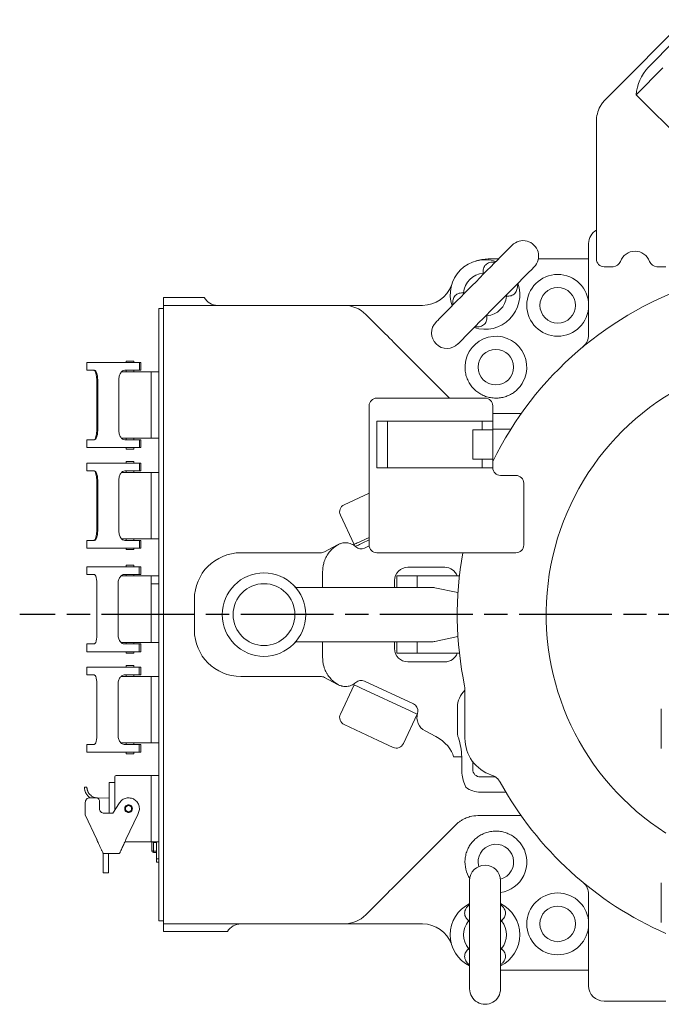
# Model space of a CAD drawing. Header units: millimetres. Extents: x 2665 to 40538, y 289 to 6965.
# Tile 30 of 68: x 4356 to 4771, y 4834 to 5471. Entities that reach past the tile are written whole.
import ezdxf

# ---------------------------------------------------------------- set-up
doc = ezdxf.new("R2010")
doc.units = ezdxf.units.MM
doc.header["$LTSCALE"] = 10
doc.linetypes.add('AM_ISO08W050x2', pattern=[9, 6, -0.75, 1.5, -0.75])
doc.linetypes.add('CENTER2', pattern=[1.125, 0.75, -0.125, 0.125, -0.125])
doc.layers.add('CEN', color=1, linetype='CENTER2', lineweight=25)

# ---------------------------------------------------------------- blocks, each defined once
blk = doc.blocks.new('top')
at = {"color": 7, "linetype": 'Continuous', "lineweight": 15}
for p, q in [((15281.74, 4608.86), (15328.89, 4656.35)), ((15322.59, 4642.91), (15305.28, 4625.47)), ((15297.47, 4607.77), (15314.79, 4625.2)), ((15277.57, 4604.66), (15281.74, 4608.86)), ((15340.85, 4564.69), (15297.47, 4607.77)), ((15271.76, 4590.57), (15271.76, 4501.63)), ((15266.76, 4452.53), (15266.76, 4511.63)), ((15201.76, 4501.63), (15208.45, 4501.63)), ((15234.2, 4501.63), (15266.76, 4501.63)), ((15276.76, 4496.63), (15282.62, 4496.63)), ((15310.9, 4496.63), (15316.76, 4496.63)), ((15198.52, 4492.47), (15198.61, 4492.47)), ((15199.52, 4492.6), (15198.61, 4492.47)), ((14991.76, 4476.63), (15006.76, 4476.63)), ((14991.76, 4471.63), (14991.76, 4476.63)), ((15006.76, 4476.63), (15018.1, 4476.63)), ((15185.9, 4479.62), (15185.78, 4478.72)), ((15185.9, 4479.62), (15185.91, 4479.72)), ((15213.61, 4477.63), (15213.73, 4478.54)), ((15213.61, 4477.63), (15213.61, 4477.54)), ((14991.76, 4471.63), (15108.47, 4471.63)), ((14991.76, 4471.63), (14991.76, 4461.63)), ((15120.47, 4471.63), (15153.04, 4471.63)), ((15153.04, 4471.63), (15159.33, 4471.63)), ((14988.76, 4469.63), (14991.76, 4469.63)), ((14988.76, 4464.63), (14988.76, 4469.63)), ((14988.76, 4078.63), (14988.76, 4464.63)), ((15122.62, 4465.77), (15133.42, 4454.97)), ((15200, 4464.65), (15200.9, 4464.78)), ((15201, 4464.79), (15200.9, 4464.78)), ((14991.76, 4081.63), (14991.76, 4461.63)), ((15141.61, 4446.78), (15176.76, 4411.63)), ((14942.09, 4434.63), (14942.09, 4429.63)), ((14942.21, 4434.63), (14942.09, 4434.63)), ((14942.21, 4434.63), (14942.21, 4429.63)), ((14947.24, 4434.63), (14942.21, 4434.63)), ((14966.76, 4434.63), (14947.24, 4434.63)), ((14966.76, 4434.63), (14976.16, 4434.63)), ((14967.71, 4435.63), (14967.71, 4434.63)), ((14967.71, 4435.63), (14972.61, 4435.63)), ((14972.61, 4434.63), (14972.61, 4435.63)), ((14976.16, 4429.63), (14976.16, 4434.63)), ((14977.15, 4429.62), (14977.15, 4434.63)), ((14977.16, 4429.63), (14977.16, 4434.63)), ((14942.21, 4429.63), (14942.09, 4429.63)), ((14942.21, 4429.63), (14947.24, 4429.63)), ((14964.79, 4428.63), (14983.76, 4428.63)), ((14976.16, 4429.63), (14966.76, 4429.63)), ((14967.71, 4429.63), (14967.71, 4428.63)), ((14972.61, 4428.63), (14972.61, 4429.63)), ((14977.16, 4429.63), (14977.13, 4429.63)), ((14983.76, 4428.63), (14988.76, 4428.63)), ((14983.76, 4423.63), (14983.76, 4428.63)), ((14948.63, 4391.13), (14948.63, 4423.13)), ((14949.22, 4423.13), (14949.22, 4391.13)), ((14962.81, 4423.13), (14962.81, 4391.13)), ((14983.76, 4390.63), (14983.76, 4423.63)), ((15124.76, 4316.63), (15124.76, 4406.63)), ((15129.76, 4411.63), (15199.76, 4411.63)), ((15204.76, 4406.63), (15204.76, 4396.63)), ((15204.76, 4401.63), (15223.11, 4401.63)), ((15129.76, 4396.63), (15129.76, 4366.63)), ((15136.69, 4396.63), (15129.76, 4396.63)), ((15136.69, 4366.63), (15136.69, 4396.63)), ((15197.82, 4396.63), (15136.69, 4396.63)), ((15197.82, 4391.13), (15197.82, 4396.63)), ((15204.76, 4396.63), (15197.82, 4396.63)), ((15204.76, 4366.63), (15204.76, 4396.63)), ((14983.76, 4385.63), (14983.76, 4390.63)), ((15191.76, 4391.13), (15197.82, 4391.13)), ((15191.76, 4391.13), (15191.76, 4372.13)), ((15197.82, 4391.13), (15204.68, 4391.13)), ((15204.68, 4372.13), (15204.68, 4391.13)), ((14942.09, 4384.63), (14942.09, 4379.63)), ((14942.21, 4384.63), (14942.09, 4384.63)), ((14942.21, 4384.63), (14942.21, 4379.63)), ((14947.24, 4384.63), (14942.21, 4384.63)), ((14983.76, 4385.63), (14964.79, 4385.63)), ((14966.76, 4384.63), (14976.16, 4384.63)), ((14967.71, 4385.63), (14967.71, 4384.63)), ((14972.61, 4384.63), (14972.61, 4385.63)), ((14976.16, 4379.63), (14976.16, 4384.63)), ((14977.15, 4379.62), (14977.15, 4384.63)), ((14977.16, 4379.63), (14977.16, 4384.63)), ((14983.76, 4385.63), (14988.76, 4385.63)), ((14942.21, 4379.63), (14942.09, 4379.63)), ((14942.21, 4379.63), (14947.24, 4379.63)), ((14947.24, 4379.63), (14966.76, 4379.63)), ((14976.16, 4379.63), (14966.76, 4379.63)), ((14967.71, 4379.63), (14967.71, 4378.63)), ((14967.71, 4378.63), (14970.16, 4378.63)), ((14970.16, 4378.63), (14972.61, 4378.63)), ((14972.61, 4378.63), (14972.61, 4379.63)), ((14977.16, 4379.63), (14977.13, 4379.63)), ((14942.09, 4369.63), (14942.09, 4364.63)), ((14942.21, 4369.63), (14942.09, 4369.63)), ((14942.21, 4369.63), (14942.21, 4364.63)), ((14947.24, 4369.63), (14942.21, 4369.63)), ((14966.76, 4369.63), (14947.24, 4369.63)), ((14966.76, 4369.63), (14976.16, 4369.63)), ((14967.71, 4370.63), (14967.71, 4369.63)), ((14967.71, 4370.63), (14972.61, 4370.63)), ((14972.61, 4369.63), (14972.61, 4370.63)), ((14976.16, 4364.63), (14976.16, 4369.63)), ((14977.15, 4364.62), (14977.15, 4369.63)), ((14977.16, 4364.63), (14977.16, 4369.63)), ((15191.76, 4372.13), (15197.82, 4372.13)), ((15197.82, 4366.63), (15197.82, 4372.13)), ((15204.68, 4372.13), (15197.82, 4372.13)), ((14942.21, 4364.63), (14942.09, 4364.63)), ((14942.21, 4364.63), (14947.24, 4364.63)), ((14964.79, 4363.63), (14983.76, 4363.63)), ((14976.16, 4364.63), (14966.76, 4364.63)), ((14967.71, 4364.63), (14967.71, 4363.63)), ((14972.61, 4363.63), (14972.61, 4364.63)), ((14977.16, 4364.63), (14977.13, 4364.63)), ((14983.76, 4363.63), (14988.76, 4363.63)), ((14983.76, 4358.63), (14983.76, 4363.63)), ((15136.69, 4366.63), (15129.76, 4366.63)), ((15197.82, 4366.63), (15136.69, 4366.63)), ((15204.76, 4366.63), (15197.82, 4366.63)), ((15209.76, 4361.63), (15219.76, 4361.63)), ((14948.63, 4326.13), (14948.63, 4358.13)), ((14949.22, 4358.13), (14949.22, 4326.13)), ((14962.81, 4358.13), (14962.81, 4326.13)), ((14983.76, 4325.63), (14983.76, 4358.63)), ((15224.76, 4316.63), (15224.76, 4356.63)), ((15124.76, 4350.23), (15108.58, 4342.69)), ((15106.16, 4336.04), (15115.04, 4317.01)), ((14983.76, 4320.63), (14983.76, 4325.63)), ((14942.09, 4319.63), (14942.09, 4314.63)), ((14942.21, 4319.63), (14942.09, 4319.63)), ((14942.21, 4319.63), (14942.21, 4314.63)), ((14947.24, 4319.63), (14942.21, 4319.63)), ((14983.76, 4320.63), (14964.79, 4320.63)), ((14966.76, 4319.63), (14976.16, 4319.63)), ((14967.71, 4320.63), (14967.71, 4319.63)), ((14972.61, 4319.63), (14972.61, 4320.63)), ((14976.16, 4314.63), (14976.16, 4319.63)), ((14977.15, 4314.62), (14977.15, 4319.63)), ((14977.16, 4314.63), (14977.16, 4319.63)), ((14983.76, 4320.63), (14988.76, 4320.63)), ((15124.76, 4319.89), (15120.2, 4317.76)), ((14942.21, 4314.63), (14942.09, 4314.63)), ((14942.21, 4314.63), (14947.24, 4314.63)), ((14947.24, 4314.63), (14966.76, 4314.63)), ((14976.16, 4314.63), (14966.76, 4314.63)), ((14967.71, 4314.63), (14967.71, 4313.63)), ((14967.71, 4313.63), (14970.16, 4313.63)), ((14970.16, 4313.63), (14972.61, 4313.63)), ((14972.61, 4313.63), (14972.61, 4314.63)), ((14977.16, 4314.63), (14977.13, 4314.63)), ((15093.46, 4311.63), (15041.76, 4311.63)), ((15104.4, 4316.78), (15095.81, 4312.21)), ((15104.7, 4316.94), (15104.4, 4316.78)), ((15124.79, 4316.04), (15121.68, 4314.59)), ((15129.76, 4311.63), (15219.76, 4311.63)), ((14942.16, 4302.63), (14942.16, 4297.63)), ((14946.89, 4302.63), (14942.16, 4302.63)), ((14966.41, 4302.63), (14946.89, 4302.63)), ((14966.41, 4302.63), (14976.09, 4302.63)), ((14967.71, 4303.63), (14967.71, 4302.63)), ((14972.61, 4303.63), (14967.71, 4303.63)), ((14972.61, 4302.63), (14972.61, 4303.63)), ((14976.09, 4297.63), (14976.09, 4302.63)), ((14977.12, 4302.63), (14977.15, 4302.63)), ((14977.15, 4297.62), (14977.15, 4302.63)), ((15094.71, 4299.61), (15094.71, 4289.13)), ((15173.76, 4302.21), (15149.76, 4302.21)), ((14942.16, 4297.63), (14946.89, 4297.63)), ((14964.39, 4296.63), (14983.76, 4296.63)), ((14976.09, 4297.63), (14966.41, 4297.63)), ((14967.71, 4297.63), (14967.71, 4296.63)), ((14972.61, 4296.63), (14972.61, 4297.63)), ((14977.15, 4297.63), (14977.12, 4297.63)), ((14983.76, 4296.63), (14988.76, 4296.63)), ((14983.76, 4291.63), (14983.76, 4296.63)), ((14983.76, 4291.63), (14988.76, 4291.63)), ((14983.76, 4253.63), (14983.76, 4291.63)), ((15141.17, 4293.63), (15141.17, 4289.13)), ((15142.76, 4296.63), (15142.76, 4289.13)), ((15155.76, 4296.63), (15142.76, 4296.63)), ((15155.76, 4289.13), (15155.76, 4296.63)), ((15155.76, 4296.63), (15183.15, 4296.63)), ((14948.75, 4291.13), (14948.75, 4259.13)), ((14962.35, 4291.13), (14962.35, 4259.13)), ((15078.66, 4289.13), (15166.29, 4289.13)), ((15167.33, 4289.02), (15182.21, 4285.86)), ((15011.76, 4281.63), (15011.76, 4261.63)), ((14983.76, 4253.63), (14964.39, 4253.63)), ((14967.71, 4253.63), (14967.71, 4252.63)), ((14972.61, 4252.63), (14972.61, 4253.63)), ((14988.76, 4253.63), (14983.76, 4253.63)), ((15166.29, 4254.13), (15078.66, 4254.13)), ((15094.71, 4254.13), (15094.71, 4243.65)), ((15141.17, 4254.13), (15141.17, 4249.63)), ((15142.76, 4246.63), (15142.76, 4254.13)), ((15155.76, 4246.63), (15155.76, 4254.13)), ((15182.21, 4257.4), (15167.33, 4254.24)), ((14942.16, 4252.63), (14942.16, 4247.63)), ((14946.89, 4252.63), (14942.16, 4252.63)), ((14942.16, 4247.63), (14946.89, 4247.63)), ((14946.89, 4247.63), (14966.41, 4247.63)), ((14966.41, 4252.63), (14976.09, 4252.63)), ((14976.09, 4247.63), (14966.41, 4247.63)), ((14967.71, 4247.63), (14967.71, 4246.63)), ((14972.61, 4246.63), (14972.61, 4247.63)), ((14976.09, 4247.63), (14976.09, 4252.63)), ((14977.15, 4247.63), (14977.12, 4247.63)), ((14977.15, 4247.62), (14977.15, 4252.63)), ((14970.16, 4246.63), (14967.71, 4246.63)), ((14972.61, 4246.63), (14970.16, 4246.63)), ((15155.76, 4246.63), (15142.76, 4246.63)), ((15149.76, 4241.04), (15173.76, 4241.04)), ((15183.15, 4246.63), (15155.76, 4246.63)), ((14942.16, 4237.63), (14942.16, 4232.63)), ((14946.89, 4237.63), (14942.16, 4237.63)), ((14966.41, 4237.63), (14946.89, 4237.63)), ((14966.41, 4237.63), (14976.09, 4237.63)), ((14967.71, 4238.63), (14967.71, 4237.63)), ((14972.61, 4238.63), (14967.71, 4238.63)), ((14972.61, 4237.63), (14972.61, 4238.63)), ((14976.09, 4232.63), (14976.09, 4237.63)), ((14977.12, 4237.63), (14977.15, 4237.63)), ((14977.15, 4232.62), (14977.15, 4237.63)), ((14942.16, 4232.63), (14946.89, 4232.63)), ((14964.39, 4231.63), (14983.76, 4231.63)), ((14976.09, 4232.63), (14966.41, 4232.63)), ((14967.71, 4232.63), (14967.71, 4231.63)), ((14972.61, 4231.63), (14972.61, 4232.63)), ((14977.15, 4232.63), (14977.12, 4232.63)), ((14983.76, 4231.63), (14988.76, 4231.63)), ((14983.76, 4226.63), (14983.76, 4231.63)), ((15041.76, 4231.63), (15093.46, 4231.63)), ((15095.81, 4231.04), (15104.4, 4226.48)), ((15121.68, 4228.66), (15153.4, 4213.87)), ((14948.75, 4226.13), (14948.75, 4194.13)), ((14962.35, 4226.13), (14962.35, 4194.13)), ((14983.76, 4193.63), (14983.76, 4226.63)), ((15104.4, 4226.48), (15104.7, 4226.32)), ((15115.04, 4226.25), (15106.16, 4207.21)), ((15115.88, 4227.51), (15115.88, 4227.51)), ((15151.29, 4209.34), (15119.57, 4224.13)), ((15186.76, 4191.63), (15186.76, 4223.41)), ((15181.86, 4193.9), (15181.86, 4211.63)), ((15313.76, 4210.73), (15313.76, 4185.07)), ((15155.82, 4207.23), (15146.95, 4188.2)), ((15108.58, 4200.57), (15130.57, 4190.31)), ((15161.01, 4196.37), (15167.83, 4192.75)), ((14983.76, 4188.63), (14983.76, 4193.63)), ((15140.3, 4185.78), (15130.57, 4190.31)), ((14942.16, 4187.63), (14942.16, 4182.63)), ((14946.89, 4187.63), (14942.16, 4187.63)), ((14983.76, 4188.63), (14964.39, 4188.63)), ((14966.41, 4187.63), (14976.09, 4187.63)), ((14967.71, 4188.63), (14967.71, 4187.63)), ((14972.61, 4187.63), (14972.61, 4188.63)), ((14976.09, 4182.63), (14976.09, 4187.63)), ((14977.15, 4182.62), (14977.15, 4187.63)), ((14988.76, 4188.63), (14983.76, 4188.63)), ((14942.16, 4182.63), (14946.89, 4182.63)), ((14946.89, 4182.63), (14966.41, 4182.63)), ((14976.09, 4182.63), (14966.41, 4182.63)), ((14967.71, 4182.63), (14967.71, 4181.63)), ((14970.16, 4181.63), (14967.71, 4181.63)), ((14972.61, 4181.63), (14970.16, 4181.63)), ((14972.61, 4181.63), (14972.61, 4182.63)), ((14977.15, 4182.63), (14977.12, 4182.63)), ((15184.64, 4179.67), (15179.32, 4179.67)), ((15184.64, 4179.67), (15184.64, 4171.63)), ((15191.76, 4171.63), (15191.76, 4176.63)), ((14961.26, 4167.63), (14983.76, 4167.63)), ((14983.76, 4167.63), (14983.76, 4162.63)), ((14988.76, 4167.63), (14983.76, 4167.63)), ((15206.49, 4166.63), (15196.76, 4166.63)), ((14940.65, 4159.94), (14942.25, 4159.97)), ((14956.56, 4163.13), (14960.26, 4163.13)), ((14956.56, 4163.13), (14956.56, 4158.63)), ((14956.56, 4154.63), (14956.56, 4158.63)), ((14960.26, 4145.1), (14960.26, 4160.13)), ((14983.76, 4162.63), (14983.76, 4129.63)), ((14944.16, 4153.13), (14948.36, 4153.13)), ((14949.12, 4153.09), (14956.56, 4152.96)), ((14956.56, 4143.13), (14956.56, 4154.63)), ((14941.16, 4142.05), (14941.16, 4150.13)), ((14950.36, 4151.13), (14950.36, 4146.13)), ((14959.03, 4143.13), (14963.22, 4149.84)), ((14948.58, 4126.13), (14941.16, 4142.05)), ((14953.36, 4143.13), (14959.03, 4143.13)), ((14975.09, 4142.42), (14967.5, 4126.13)), ((15223.11, 4141.63), (15195.04, 4141.63)), ((15178.2, 4133.07), (15141.61, 4096.48)), ((15180.9, 4135.77), (15178.2, 4133.07)), ((14948.66, 4125.97), (14948.78, 4125.71)), ((14983.76, 4129.63), (14983.76, 4124.63)), ((14983.76, 4124.63), (14966.8, 4124.63)), ((14988.76, 4124.63), (14983.76, 4124.63)), ((14984.16, 4119.61), (14984.16, 4124.63)), ((14984.16, 4119.1), (14984.16, 4119.61)), ((14985.36, 4124.35), (14987.16, 4124.35)), ((14985.36, 4124.35), (14985.36, 4118.57)), ((14987.16, 4113.63), (14987.16, 4124.63)), ((14963.18, 4117.13), (14952.78, 4117.13)), ((14952.78, 4106.49), (14952.78, 4117.13)), ((14956.28, 4106.49), (14956.28, 4117.13)), ((14963.33, 4117.2), (14963.18, 4117.13)), ((14987.16, 4118.57), (14985.36, 4118.57)), ((14985.36, 4117.9), (14987.16, 4117.9)), ((14988.76, 4113.63), (14987.16, 4113.63)), ((14987.16, 4111.63), (14987.16, 4113.63)), ((14988.76, 4111.63), (14987.16, 4111.63)), ((14952.78, 4104.63), (14956.28, 4104.63)), ((15313.76, 4098.19), (15313.76, 4072.53)), ((15133.42, 4088.29), (15122.62, 4077.49)), ((15266.76, 4031.63), (15266.76, 4090.73)), ((14991.76, 4081.63), (14991.76, 4071.63)), ((14988.76, 4073.63), (14988.76, 4078.63)), ((14991.76, 4073.63), (14988.76, 4073.63)), ((15108.47, 4071.63), (14991.76, 4071.63)), ((14991.76, 4066.63), (14991.76, 4071.63)), ((15153.04, 4071.63), (15120.47, 4071.63)), ((15159.33, 4071.63), (15153.04, 4071.63)), ((15189.15, 4073.59), (15189.21, 4073.67)), ((15189.76, 4074.39), (15189.21, 4073.67)), ((15210.31, 4073.67), (15209.76, 4074.39)), ((15210.31, 4073.67), (15210.37, 4073.59)), ((15021.76, 4066.63), (14991.76, 4066.63)), ((15033.1, 4066.63), (15021.76, 4066.63)), ((15189.21, 4055.59), (15189.15, 4055.66)), ((15189.21, 4055.59), (15189.76, 4054.86)), ((15209.76, 4054.86), (15210.31, 4055.59)), ((15210.37, 4055.66), (15210.31, 4055.59)), ((15266.76, 4041.63), (15209.76, 4041.63)), ((15316.76, 4021.63), (15276.76, 4021.63))]:
    blk.add_line(p, q, dxfattribs=at)
at = {"color": 8, "linetype": 'Continuous', "lineweight": 15}
for p, q in [((15201.76, 4501.63), (15201.76, 4501.04)), ((15198.54, 4491.61), (15198.52, 4492.47)), ((15185.91, 4479.72), (15186.76, 4479.71)), ((15213.61, 4477.54), (15212.76, 4477.55)), ((15200.98, 4465.64), (15201, 4464.79)), ((14948.63, 4423.13), (14949.22, 4423.13)), ((14948.63, 4391.13), (14949.22, 4391.13)), ((15216.43, 4391.63), (15204.76, 4391.63)), ((14948.63, 4358.13), (14949.22, 4358.13)), ((14948.63, 4326.13), (14949.22, 4326.13)), ((15119.57, 4319.12), (15124.76, 4321.54)), ((15213.31, 4156.73), (15196.76, 4156.73)), ((14985.36, 4124.63), (14985.36, 4124.35)), ((14985.36, 4118.57), (14985.36, 4117.9)), ((15189.76, 4073), (15189.15, 4073.59)), ((15210.37, 4073.59), (15209.76, 4073.01)), ((15189.15, 4055.66), (15189.76, 4056.25)), ((15209.76, 4056.26), (15210.37, 4055.66))]:
    blk.add_line(p, q, dxfattribs=at)
at = {"color": 7, "linetype": 'Continuous', "lineweight": 15, "flags": 128}
for points in [[(15217.26, 4510.54), (15217.14, 4510.42), (15216.76, 4510.03), (15216.14, 4509.4), (15215.27, 4508.53), (15214.17, 4507.42), (15212.85, 4506.08), (15211.33, 4504.54), (15209.61, 4502.8), (15207.72, 4500.89), (15205.67, 4498.82), (15203.49, 4496.62), (15201.2, 4494.3), (15198.82, 4491.9), (15196.38, 4489.43), (15193.9, 4486.92), (15191.4, 4484.4), (15188.92, 4481.89), (15186.48, 4479.43), (15184.1, 4477.02), (15181.81, 4474.7), (15179.63, 4472.5), (15177.58, 4470.43), (15175.69, 4468.52), (15173.97, 4466.78), (15172.45, 4465.24), (15171.13, 4463.91), (15170.03, 4462.8), (15169.16, 4461.92), (15168.54, 4461.29), (15168.16, 4460.91), (15168.03, 4460.78)], [(15182.25, 4446.71), (15182.38, 4446.84), (15182.76, 4447.22), (15183.38, 4447.86), (15184.25, 4448.73), (15185.34, 4449.84), (15186.66, 4451.17), (15188.19, 4452.72), (15189.91, 4454.45), (15191.8, 4456.37), (15193.85, 4458.43), (15196.03, 4460.64), (15198.32, 4462.95), (15200.7, 4465.36), (15203.14, 4467.83), (15205.62, 4470.34), (15208.11, 4472.86), (15210.59, 4475.36), (15213.04, 4477.83), (15215.42, 4480.24), (15217.71, 4482.55), (15219.89, 4484.76), (15221.93, 4486.83), (15223.83, 4488.74), (15225.54, 4490.47), (15227.07, 4492.02), (15228.39, 4493.35), (15229.49, 4494.46), (15230.35, 4495.34), (15230.98, 4495.97), (15231.36, 4496.35), (15231.48, 4496.48)], [(15133.42, 4454.97), (15135.01, 4453.38), (15136.56, 4451.82), (15138.04, 4450.35), (15139.39, 4449), (15140.59, 4447.8), (15141.61, 4446.78)], [(15119.57, 4319.12), (15118.69, 4318.71), (15117.84, 4318.32), (15117.05, 4317.95), (15116.37, 4317.63), (15115.8, 4317.37), (15115.38, 4317.17), (15115.13, 4317.05), (15115.04, 4317.01)], [(15120.2, 4317.76), (15119.36, 4317.37), (15118.55, 4316.99), (15117.8, 4316.64), (15117.15, 4316.34), (15116.61, 4316.09), (15116.21, 4315.9), (15115.96, 4315.79), (15115.88, 4315.75)], [(15119.57, 4224.13), (15118.69, 4224.55), (15117.84, 4224.94), (15117.05, 4225.31), (15116.37, 4225.63), (15115.8, 4225.89), (15115.38, 4226.09), (15115.13, 4226.21), (15115.04, 4226.25)], [(15155.82, 4207.23), (15155.74, 4207.27), (15155.48, 4207.39), (15155.06, 4207.58), (15154.5, 4207.85), (15153.81, 4208.17), (15153.03, 4208.53), (15152.18, 4208.93), (15151.29, 4209.34)], [(15141.61, 4096.48), (15140.59, 4095.46), (15139.39, 4094.26), (15138.04, 4092.91), (15136.56, 4091.43), (15135.01, 4089.88), (15133.42, 4088.29)], [(15189.76, 4099.63), (15189.76, 4099.45), (15189.76, 4098.91), (15189.76, 4098.02), (15189.76, 4096.79), (15189.76, 4095.23), (15189.76, 4093.36), (15189.76, 4091.19), (15189.76, 4088.74), (15189.76, 4086.05), (15189.76, 4083.14), (15189.76, 4080.04), (15189.76, 4076.78), (15189.76, 4073.4), (15189.76, 4069.93), (15189.76, 4066.4), (15189.76, 4062.86), (15189.76, 4059.33), (15189.76, 4055.86), (15189.76, 4052.47), (15189.76, 4049.21), (15189.76, 4046.11), (15189.76, 4043.2), (15189.76, 4040.51), (15189.76, 4038.07), (15189.76, 4035.9), (15189.76, 4034.03), (15189.76, 4032.47), (15189.76, 4031.23), (15189.76, 4030.35), (15189.76, 4029.81), (15189.76, 4029.63)], [(15209.76, 4029.63), (15209.76, 4029.81), (15209.76, 4030.35), (15209.76, 4031.23), (15209.76, 4032.47), (15209.76, 4034.03), (15209.76, 4035.9), (15209.76, 4038.07), (15209.76, 4040.51), (15209.76, 4043.2), (15209.76, 4046.11), (15209.76, 4049.21), (15209.76, 4052.47), (15209.76, 4055.86), (15209.76, 4059.33), (15209.76, 4062.86), (15209.76, 4066.4), (15209.76, 4069.93), (15209.76, 4073.4), (15209.76, 4076.78), (15209.76, 4080.04), (15209.76, 4083.14), (15209.76, 4086.05), (15209.76, 4088.74), (15209.76, 4091.19), (15209.76, 4093.36), (15209.76, 4095.23), (15209.76, 4096.79), (15209.76, 4098.02), (15209.76, 4098.91), (15209.76, 4099.45), (15209.76, 4099.63)]]:
    blk.add_lwpolyline(points, dxfattribs=at)
at = {"color": 7, "linetype": 'Continuous', "lineweight": 15}
for centre, radius in [((15246.76, 4471.63), 20), ((15246.76, 4471.63), 11.5), ((15206.76, 4431.63), 11.5), ((15056.76, 4271.63), 27), ((15056.76, 4271.63), 20), ((15246.76, 4071.63), 20), ((15246.76, 4071.63), 11.5)]:
    blk.add_circle(centre, radius, dxfattribs=at)
for centre, radius, start, end in [((15326.25, 4605.65), 28.86, 136.61388, 175.79105), ((15291.76, 4590.57), 20, 151.30999, 180), ((15276.76, 4511.63), 10, 120, 180), ((15224.37, 4503.51), 10, 315.30753, 135.30753), ((15201.76, 4476.63), 25, 90, 108.67046), ((15276.76, 4501.63), 5, 180, 270), ((15296.76, 4496.63), 10, 19.47122, 160.52878), ((15199.76, 4478.63), 22.5, 71.69533, 199.20334), ((15282.62, 4501.63), 5, 270, 340.52878), ((15310.9, 4501.63), 5, 199.47122, 270), ((15199.76, 4478.63), 13.89, 95.11815, 175.4969), ((15159.33, 4491.63), 20, 270, 339.71462), ((15406.76, 4271.63), 225, 107.5435, 153.86749), ((15199.76, 4478.63), 22.5, 315.30753, 18.91973), ((15026.76, 4481.63), 10, 210, 270), ((15199.76, 4478.63), 13.89, 275.11815, 355.4969), ((15108.47, 4451.63), 20, 45, 90), ((15175.14, 4453.75), 10, 135.30753, 315.30753), ((15199.76, 4478.63), 22.5, 251.69533, 315.30753), ((15206.76, 4431.63), 20, 330, 185.15378), ((15256.76, 4452.53), 10, 309.66501, 0), ((15406.76, 4271.63), 167.5, 44.24048, 237.49906), ((15129.76, 4406.63), 5, 90, 180), ((15199.76, 4406.63), 5, 0, 90), ((15209.76, 4366.63), 5, 180, 270), ((15219.76, 4356.63), 5, 0, 90), ((15110.7, 4338.16), 5, 115, 205), ((15041.76, 4281.63), 30, 90, 180), ((15093.46, 4316.63), 5, 270, 298), ((15109.39, 4308.11), 10, 47.25874, 49.72003), ((15119.57, 4319.12), 5, 227.25874, 295), ((15129.76, 4316.63), 5, 180, 270), ((15406.76, 4271.63), 225, 169.75965, 191.84027), ((15219.76, 4316.63), 5, 270, 0), ((15114.71, 4299.61), 20, 172.27868, 180), ((15149.76, 4293.63), 8.58, 90, 180), ((15173.76, 4293.63), 8.58, 20.45646, 90), ((15078.66, 4292.13), 3, 223.10467, 270), ((15166.29, 4284.13), 5, 78, 90), ((15041.76, 4261.63), 30, 180, 270), ((15078.66, 4251.13), 3, 90, 136.89533), ((15166.29, 4259.13), 5, 270, 282), ((15149.76, 4249.63), 8.58, 180, 270), ((15114.71, 4243.65), 20, 180, 187.72132), ((15173.76, 4249.63), 8.58, 270, 339.54354), ((15093.46, 4226.63), 5, 62, 90), ((15109.39, 4235.15), 10, 310.27997, 312.74126), ((15119.57, 4224.13), 5, 65, 132.74126), ((15176.76, 4223.41), 10, 0, 11.84027), ((15151.29, 4209.34), 5, 352.4576, 65), ((15110.7, 4205.1), 5, 155, 245), ((15165.71, 4205.2), 10, 163.98862, 242), ((15151.29, 4209.34), 5, 335, 352.4576), ((15211.76, 4191.63), 25, 180, 251.84195), ((15142.42, 4190.31), 5, 245, 335), ((15196.76, 4171.63), 5, 180, 270), ((14961.26, 4166.63), 1, 90, 180), ((15200.85, 4158.37), 10, 28.81249, 71.84195), ((15196.76, 4171.63), 14.9, 231.21727, 270), ((15406.76, 4271.63), 225, 208.81249, 246.42182), ((15195.04, 4121.63), 20, 90, 104.70875), ((14985.28, 4119.7), 1.13, 184.40182, 273.81142), ((15206.76, 4111.63), 11.5, 284.91813, 194.5691), ((15206.76, 4111.63), 20, 278.62696, 30), ((14985.36, 4119.1), 1.2, 180, 270), ((15206.76, 4111.63), 20, 174.84622, 212.26374), ((15199.76, 4099.63), 10, 359.99998, 179.99998), ((15256.76, 4090.73), 10, 0, 50.33499), ((15199.76, 4064.63), 22.5, 116.38778, 243.61218), ((15199.76, 4064.63), 22.5, 359.99998, 63.61218), ((15108.47, 4091.63), 20, 270, 315), ((15041.76, 4061.63), 10, 90, 150), ((15159.33, 4051.63), 20, 20.28538, 90), ((15199.76, 4064.63), 13.89, 139.8106, 220.18935), ((15199.76, 4064.63), 13.89, 319.8106, 40.18935), ((15199.76, 4064.63), 22.5, 296.38778, 359.99998), ((15276.76, 4031.63), 10, 180, 270), ((15199.76, 4029.63), 10, 179.99998, 359.99998)]:
    blk.add_arc(centre, radius, start, end, dxfattribs=at)
at = {"color": 8, "linetype": 'Continuous', "lineweight": 15}
for centre, radius, start, end in [((15196.76, 4211.63), 14.9, 132.15518, 180), ((14985.35, 4125.65), 1.3, 231.50391, 270.53823)]:
    blk.add_arc(centre, radius, start, end, dxfattribs=at)
at = {"color": 7, "linetype": 'Continuous', "lineweight": 15}
for centre, major_axis, ratio, start_param, end_param in [((14946.8, 4423.13), (0, 6.5), 0.281775, 4.712389, 6.283185), ((14946.8, 4391.13), (0, 6.5), 0.281775, 3.141593, 4.712389), ((14946.8, 4358.13), (0, 6.5), 0.281775, 4.712389, 6.283185), ((14946.8, 4326.13), (0, 6.5), 0.281775, 3.141593, 4.712389), ((15163.13, 4183.92), (15.58, -8.28), 0.566856, 0.39474, 1.570796)]:
    blk.add_ellipse(centre, major_axis=major_axis, ratio=ratio, start_param=start_param, end_param=end_param, dxfattribs=at)
for points, knots in [([(15274.21, 4600.17), (15274.69, 4600.97), (15275.67, 4602.61), (15276.93, 4603.97), (15277.57, 4604.66)], [0, 0, 0, 0, 0.490141, 1, 1, 1, 1]), ([(15205.91, 4499.08), (15205.9, 4499.06), (15205.84, 4498.98), (15205.71, 4498.92), (15205.75, 4498.94), (15205.75, 4498.94)], [0, 0, 0, 0, 0.203289, 0.99782, 1, 1, 1, 1]), ([(15220.02, 4484.86), (15220.02, 4484.87), (15220.03, 4484.89), (15220.1, 4484.97), (15220.14, 4485.01)], [0, 0, 0, 0, 0.510169, 1, 1, 1, 1]), ([(15108.47, 4471.63), (15108.48, 4471.63), (15108.94, 4471.63), (15109.87, 4471.63), (15111.72, 4471.63), (15114.09, 4471.63), (15117.1, 4471.63), (15119.35, 4471.63), (15120.47, 4471.63)], [0, 0, 0, 0, 0.001676, 0.127283, 0.252884, 0.503873, 0.751999, 1, 1, 1, 1]), ([(15179.5, 4472.4), (15179.5, 4472.39), (15179.49, 4472.37), (15179.41, 4472.29), (15179.38, 4472.25)], [0, 0, 0, 0, 0.510169, 1, 1, 1, 1]), ([(15193.61, 4458.18), (15193.62, 4458.2), (15193.67, 4458.27), (15193.81, 4458.33), (15193.76, 4458.32), (15193.76, 4458.32)], [0, 0, 0, 0, 0.203289, 0.99782, 1, 1, 1, 1]), ([(14976.16, 4434.63), (14976.51, 4434.63), (14977.09, 4434.63), (14977.08, 4434.63), (14977.07, 4434.63)], [0, 0, 0, 0, 0.604777, 1, 1, 1, 1]), ([(14947.24, 4429.63), (14947.49, 4429.54), (14948, 4429.35), (14948.55, 4428.11), (14948.89, 4426.78), (14949.08, 4425.62), (14949.2, 4424.39), (14949.21, 4423.55), (14949.22, 4423.13)], [0, 0, 0, 0, 0.249455, 0.498863, 0.628776, 0.757886, 0.879173, 1, 1, 1, 1]), ([(14966.76, 4429.63), (14966.28, 4429.55), (14965.33, 4429.38), (14964.24, 4428.25), (14963.54, 4426.97), (14963.14, 4425.8), (14962.87, 4424.51), (14962.83, 4423.59), (14962.81, 4423.13)], [0, 0, 0, 0, 0.249786, 0.49935, 0.62946, 0.749739, 0.876995, 1, 1, 1, 1]), ([(14977.07, 4429.63), (14977.08, 4429.63), (14977.09, 4429.63), (14976.51, 4429.63), (14976.16, 4429.63)], [0, 0, 0, 0, 0.395223, 1, 1, 1, 1]), ([(15186.84, 4429.83), (15186.99, 4428.74), (15187.3, 4426.52), (15188.41, 4423.48), (15189.89, 4420.71), (15191.15, 4419.16), (15191.78, 4418.37)], [0, 0, 0, 0, 0.260013, 0.527798, 0.761196, 1, 1, 1, 1]), ([(15195.04, 4415.42), (15195.96, 4414.82), (15197.78, 4413.63), (15200.86, 4412.43), (15204.12, 4411.71), (15207.37, 4411.55), (15210.49, 4411.91), (15213.41, 4412.68), (15216.16, 4413.89), (15218.83, 4415.57), (15221.3, 4417.76), (15223.03, 4419.9), (15223.85, 4421.26), (15224.08, 4421.63)], [0, 0, 0, 0, 0.09862, 0.197208, 0.296327, 0.395384, 0.484894, 0.574458, 0.665206, 0.75597, 0.858804, 0.961514, 1, 1, 1, 1]), ([(15191.78, 4418.37), (15192.08, 4418.05), (15193.07, 4416.96), (15194.23, 4416.06), (15195.04, 4415.42)], [0, 0, 0, 0, 0.292157, 1, 1, 1, 1]), ([(14949.22, 4391.13), (14949.21, 4390.71), (14949.2, 4389.87), (14949.08, 4388.64), (14948.89, 4387.48), (14948.55, 4386.15), (14948, 4384.91), (14947.49, 4384.72), (14947.24, 4384.63)], [0, 0, 0, 0, 0.120805, 0.242118, 0.371173, 0.501135, 0.750545, 1, 1, 1, 1]), ([(14962.81, 4391.13), (14962.83, 4390.7), (14962.86, 4389.82), (14963.12, 4388.55), (14963.52, 4387.34), (14964.23, 4386.02), (14965.33, 4384.87), (14966.28, 4384.71), (14966.76, 4384.63)], [0, 0, 0, 0, 0.115406, 0.236323, 0.364327, 0.500748, 0.750236, 1, 1, 1, 1]), ([(14976.16, 4384.63), (14976.51, 4384.63), (14977.09, 4384.63), (14977.08, 4384.63), (14977.07, 4384.63)], [0, 0, 0, 0, 0.604777, 1, 1, 1, 1]), ([(14977.07, 4379.63), (14977.08, 4379.63), (14977.09, 4379.63), (14976.51, 4379.63), (14976.16, 4379.63)], [0, 0, 0, 0, 0.395223, 1, 1, 1, 1]), ([(14976.16, 4369.63), (14976.51, 4369.63), (14977.09, 4369.63), (14977.08, 4369.63), (14977.07, 4369.63)], [0, 0, 0, 0, 0.604777, 1, 1, 1, 1]), ([(14947.24, 4364.63), (14947.49, 4364.54), (14948, 4364.35), (14948.55, 4363.11), (14948.89, 4361.78), (14949.08, 4360.62), (14949.2, 4359.39), (14949.21, 4358.55), (14949.22, 4358.13)], [0, 0, 0, 0, 0.249454, 0.498863, 0.628776, 0.757886, 0.879171, 1, 1, 1, 1]), ([(14966.76, 4364.63), (14966.28, 4364.55), (14965.33, 4364.38), (14964.24, 4363.25), (14963.54, 4361.97), (14963.14, 4360.8), (14962.87, 4359.51), (14962.83, 4358.59), (14962.81, 4358.13)], [0, 0, 0, 0, 0.249786, 0.49935, 0.62946, 0.749739, 0.876994, 1, 1, 1, 1]), ([(14977.07, 4364.63), (14977.08, 4364.63), (14977.09, 4364.63), (14976.51, 4364.63), (14976.16, 4364.63)], [0, 0, 0, 0, 0.395223, 1, 1, 1, 1]), ([(14949.22, 4326.13), (14949.21, 4325.71), (14949.2, 4324.87), (14949.08, 4323.64), (14948.89, 4322.48), (14948.55, 4321.15), (14948, 4319.91), (14947.49, 4319.72), (14947.24, 4319.63)], [0, 0, 0, 0, 0.120805, 0.242119, 0.371173, 0.501135, 0.750545, 1, 1, 1, 1]), ([(14962.81, 4326.13), (14962.83, 4325.7), (14962.86, 4324.82), (14963.12, 4323.55), (14963.52, 4322.34), (14964.23, 4321.02), (14965.33, 4319.87), (14966.28, 4319.71), (14966.76, 4319.63)], [0, 0, 0, 0, 0.115406, 0.236323, 0.364327, 0.500748, 0.750236, 1, 1, 1, 1]), ([(14976.16, 4319.63), (14976.51, 4319.63), (14977.09, 4319.63), (14977.08, 4319.63), (14977.07, 4319.63)], [0, 0, 0, 0, 0.604777, 1, 1, 1, 1]), ([(15104.91, 4317.04), (15104.03, 4316.5), (15102.25, 4315.42), (15100.73, 4313.89), (15099.97, 4313.13)], [0, 0, 0, 0, 0.497172, 1, 1, 1, 1]), ([(15115.86, 4315.74), (15115.54, 4315.99), (15114.95, 4316.47), (15113.48, 4317.29), (15111.98, 4317.81), (15110.42, 4318.09), (15108.72, 4318.14), (15106.72, 4317.86), (15105.28, 4317.2), (15104.7, 4316.94)], [0, 0, 0, 0, 0.189907, 0.354503, 0.522568, 0.627704, 0.735182, 0.892831, 1, 1, 1, 1]), ([(14977.07, 4314.63), (14977.08, 4314.63), (14977.09, 4314.63), (14976.51, 4314.63), (14976.16, 4314.63)], [0, 0, 0, 0, 0.395223, 1, 1, 1, 1]), ([(15099.97, 4313.13), (15099.65, 4312.77), (15099.09, 4312.13), (15098.1, 4310.78), (15097.22, 4309.36), (15096.42, 4307.76), (15095.67, 4305.86), (15095.15, 4303.96), (15094.95, 4302.67), (15094.89, 4302.3)], [0, 0, 0, 0, 0.1960603, 0.3536024, 0.5109735, 0.6380451, 0.7648459, 0.9334302, 1, 1, 1, 1]), ([(15115.88, 4315.75), (15115.88, 4315.75), (15115.88, 4315.75), (15115.88, 4315.75), (15115.88, 4315.75), (15115.88, 4315.75), (15115.88, 4315.75), (15115.88, 4315.75), (15115.88, 4315.75), (15115.88, 4315.75), (15115.88, 4315.75), (15115.88, 4315.75)], [0, 0, 0, 0, 0.013926, 0.033113, 0.071841, 0.149281, 0.226725, 0.38123, 0.53611, 0.690614, 1, 1, 1, 1]), ([(14976.09, 4302.63), (14976.46, 4302.63), (14977.07, 4302.63), (14977.08, 4302.63), (14977.08, 4302.63)], [0, 0, 0, 0, 0.585134, 1, 1, 1, 1]), ([(14946.89, 4297.63), (14947.13, 4297.54), (14947.61, 4297.35), (14948.13, 4296.11), (14948.45, 4294.78), (14948.62, 4293.62), (14948.73, 4292.39), (14948.75, 4291.55), (14948.75, 4291.13)], [0, 0, 0, 0, 0.249454, 0.498864, 0.628776, 0.757886, 0.879172, 1, 1, 1, 1]), ([(14966.41, 4297.63), (14965.92, 4297.55), (14964.94, 4297.38), (14963.82, 4296.25), (14963.1, 4294.97), (14962.68, 4293.8), (14962.41, 4292.51), (14962.37, 4291.59), (14962.35, 4291.13)], [0, 0, 0, 0, 0.249785, 0.49935, 0.62946, 0.749739, 0.876995, 1, 1, 1, 1]), ([(14977.08, 4297.63), (14977.08, 4297.63), (14977.07, 4297.63), (14976.46, 4297.63), (14976.09, 4297.63)], [0, 0, 0, 0, 0.414866, 1, 1, 1, 1]), ([(15076.54, 4290.01), (15076.52, 4290.02), (15076.51, 4290.04), (15076.49, 4290.06), (15076.48, 4290.07), (15076.48, 4290.07), (15076.47, 4290.08), (15076.47, 4290.08), (15076.48, 4290.07), (15076.51, 4290.04), (15076.52, 4290.02)], [0, 0, 0, 0, 0.066898, 0.090312, 0.107433, 0.128294, 0.164401, 0.2501, 0.550416, 1, 1, 1, 1]), ([(14948.75, 4259.13), (14948.75, 4258.71), (14948.73, 4257.87), (14948.62, 4256.64), (14948.45, 4255.48), (14948.13, 4254.15), (14947.61, 4252.91), (14947.13, 4252.72), (14946.89, 4252.63)], [0, 0, 0, 0, 0.120805, 0.242119, 0.371173, 0.501136, 0.750546, 1, 1, 1, 1]), ([(14962.35, 4259.13), (14962.37, 4258.7), (14962.4, 4257.82), (14962.67, 4256.55), (14963.08, 4255.34), (14963.81, 4254.02), (14964.94, 4252.87), (14965.92, 4252.71), (14966.41, 4252.63)], [0, 0, 0, 0, 0.115406, 0.236323, 0.364327, 0.50075, 0.750235, 1, 1, 1, 1]), ([(14976.09, 4252.63), (14976.46, 4252.63), (14977.07, 4252.63), (14977.08, 4252.63), (14977.08, 4252.63)], [0, 0, 0, 0, 0.585134, 1, 1, 1, 1]), ([(14977.08, 4247.63), (14977.08, 4247.63), (14977.07, 4247.63), (14976.46, 4247.63), (14976.09, 4247.63)], [0, 0, 0, 0, 0.414866, 1, 1, 1, 1]), ([(15094.89, 4240.96), (15095.06, 4240.02), (15095.29, 4238.72), (15095.85, 4236.93), (15096.42, 4235.5), (15097.22, 4233.9), (15098.1, 4232.47), (15099.09, 4231.13), (15099.65, 4230.49), (15099.97, 4230.13)], [0, 0, 0, 0, 0.170293, 0.235052, 0.361869, 0.488958, 0.64635, 0.803913, 1, 1, 1, 1]), ([(14976.09, 4237.63), (14976.46, 4237.63), (14977.07, 4237.63), (14977.08, 4237.63), (14977.08, 4237.63)], [0, 0, 0, 0, 0.585134, 1, 1, 1, 1]), ([(14946.89, 4232.63), (14947.13, 4232.54), (14947.61, 4232.35), (14948.13, 4231.11), (14948.45, 4229.78), (14948.62, 4228.62), (14948.73, 4227.39), (14948.75, 4226.55), (14948.75, 4226.13)], [0, 0, 0, 0, 0.249454, 0.498864, 0.628776, 0.757886, 0.879172, 1, 1, 1, 1]), ([(14966.41, 4232.63), (14965.92, 4232.55), (14964.94, 4232.38), (14963.82, 4231.25), (14963.1, 4229.97), (14962.68, 4228.8), (14962.41, 4227.51), (14962.37, 4226.59), (14962.35, 4226.13)], [0, 0, 0, 0, 0.2497852, 0.49935, 0.6294598, 0.7497394, 0.8769948, 1, 1, 1, 1]), ([(14977.08, 4232.63), (14977.08, 4232.63), (14977.07, 4232.63), (14976.46, 4232.63), (14976.09, 4232.63)], [0, 0, 0, 0, 0.414866, 1, 1, 1, 1]), ([(15099.97, 4230.13), (15100.72, 4229.37), (15102.24, 4227.85), (15104.02, 4226.76), (15104.91, 4226.21)], [0, 0, 0, 0, 0.497, 1, 1, 1, 1]), ([(15104.7, 4226.32), (15105.33, 4226.03), (15106.15, 4225.65), (15107.82, 4225.23), (15109.42, 4225.09), (15111.17, 4225.27), (15112.72, 4225.67), (15114.16, 4226.31), (15115.26, 4227.03), (15115.69, 4227.38), (15115.86, 4227.52)], [0, 0, 0, 0, 0.116762, 0.150256, 0.309907, 0.429628, 0.552514, 0.719528, 0.89008, 1, 1, 1, 1]), ([(15115.88, 4227.51), (15115.88, 4227.51), (15115.88, 4227.51), (15115.88, 4227.51), (15115.88, 4227.51), (15115.88, 4227.51), (15115.88, 4227.51), (15115.88, 4227.51), (15115.88, 4227.51)], [0, 0, 0, 0, 0.33521, 0.503016, 0.67042, 0.838226, 0.921932, 1, 1, 1, 1]), ([(15156.02, 4207.73), (15156.04, 4207.79), (15156.11, 4207.97), (15156.1, 4207.96), (15156.1, 4207.96)], [0, 0, 0, 0, 0.335321, 1, 1, 1, 1]), ([(14948.75, 4194.13), (14948.75, 4193.71), (14948.73, 4192.87), (14948.62, 4191.64), (14948.45, 4190.48), (14948.13, 4189.15), (14947.61, 4187.91), (14947.13, 4187.72), (14946.89, 4187.63)], [0, 0, 0, 0, 0.120805, 0.242118, 0.371173, 0.501135, 0.750546, 1, 1, 1, 1]), ([(14962.35, 4194.13), (14962.37, 4193.7), (14962.4, 4192.82), (14962.67, 4191.55), (14963.08, 4190.34), (14963.81, 4189.02), (14964.94, 4187.87), (14965.92, 4187.71), (14966.41, 4187.63)], [0, 0, 0, 0, 0.115406, 0.236323, 0.364327, 0.500749, 0.750235, 1, 1, 1, 1]), ([(15181.86, 4193.9), (15181.86, 4193.89), (15182.1, 4193.23), (15182.98, 4190.62), (15184.26, 4185.92), (15184.52, 4181.77), (15184.64, 4179.67)], [0, 0, 0, 0, 0.001713, 0.145035, 0.568026, 1, 1, 1, 1]), ([(14976.09, 4187.63), (14976.46, 4187.63), (14977.07, 4187.63), (14977.08, 4187.63), (14977.08, 4187.63)], [0, 0, 0, 0, 0.585134, 1, 1, 1, 1]), ([(14977.08, 4182.63), (14977.08, 4182.63), (14977.07, 4182.63), (14976.46, 4182.63), (14976.09, 4182.63)], [0, 0, 0, 0, 0.414866, 1, 1, 1, 1]), ([(15184.64, 4171.63), (15184.67, 4170.76), (15184.75, 4168.35), (15185.58, 4164.41), (15186.73, 4161.47), (15187.42, 4160.02), (15187.43, 4160.01)], [0, 0, 0, 0, 0.215536, 0.600874, 0.998128, 1, 1, 1, 1]), ([(14960.26, 4160.13), (14960.26, 4160.98), (14960.26, 4162.68), (14960.26, 4164.83), (14960.26, 4166.34), (14960.26, 4166.53), (14960.26, 4166.63)], [0, 0, 0, 0, 0.25, 0.5, 0.750001, 1, 1, 1, 1]), ([(14941.7, 4155.96), (14941.47, 4156.44), (14941.12, 4157.17), (14940.87, 4158.11), (14940.75, 4158.73), (14940.68, 4159.26), (14940.66, 4159.64), (14940.65, 4159.89), (14940.65, 4159.92), (14940.65, 4159.94)], [0, 0, 0, 0, 0.2489965, 0.3746664, 0.4994459, 0.624407, 0.7497508, 0.8748224, 1, 1, 1, 1]), ([(14942.25, 4159.97), (14942.25, 4159.95), (14942.25, 4159.92), (14942.26, 4159.66), (14942.29, 4159.27), (14942.37, 4158.73), (14942.53, 4158.09), (14942.77, 4157.4), (14943.11, 4156.67), (14943.42, 4156.22), (14943.57, 4155.99)], [0, 0, 0, 0, 0.125028, 0.249931, 0.375195, 0.499918, 0.624232, 0.750081, 0.871417, 1, 1, 1, 1]), ([(14941.16, 4150.13), (14941.2, 4150.52), (14941.29, 4151.31), (14941.99, 4152.3), (14942.98, 4152.99), (14943.77, 4153.08), (14944.16, 4153.13)], [0, 0, 0, 0, 0.250001, 0.5, 0.750002, 1, 1, 1, 1]), ([(14944.3, 4153.13), (14943.86, 4153.44), (14942.8, 4154.2), (14942.11, 4155.31), (14941.7, 4155.96)], [0, 0, 0, 0, 0.417069, 1, 1, 1, 1]), ([(14943.57, 4155.99), (14943.92, 4155.57), (14944.61, 4154.74), (14945.98, 4153.83), (14947.5, 4153.23), (14948.58, 4153.13), (14949.12, 4153.09)], [0, 0, 0, 0, 0.250001, 0.499999, 0.749999, 1, 1, 1, 1]), ([(14948.36, 4153.13), (14948.62, 4153.1), (14949.14, 4153.04), (14949.81, 4152.58), (14950.27, 4151.91), (14950.33, 4151.39), (14950.36, 4151.13)], [0, 0, 0, 0, 0.250004, 0.500006, 0.750001, 1, 1, 1, 1]), ([(14963.22, 4149.84), (14963.8, 4150.56), (14964.95, 4152), (14967.55, 4153.12), (14970.34, 4153.21), (14972.96, 4152.22), (14975.01, 4150.3), (14976.15, 4147.75), (14976.28, 4144.92), (14975.49, 4143.25), (14975.09, 4142.42)], [0, 0, 0, 0, 0.125, 0.25, 0.375, 0.500001, 0.625, 0.750001, 0.875001, 1, 1, 1, 1]), ([(14950.36, 4146.13), (14950.4, 4145.74), (14950.49, 4144.95), (14951.19, 4143.96), (14952.18, 4143.26), (14952.97, 4143.17), (14953.36, 4143.13)], [0, 0, 0, 0, 0.250002, 0.5, 0.749996, 1, 1, 1, 1]), ([(14971.66, 4146.13), (14971.62, 4145.8), (14971.55, 4145.15), (14970.97, 4144.31), (14970.14, 4143.76), (14969.16, 4143.56), (14968.18, 4143.76), (14967.34, 4144.31), (14966.79, 4145.15), (14966.59, 4146.13), (14966.79, 4147.11), (14967.34, 4147.94), (14968.18, 4148.5), (14969.16, 4148.69), (14970.14, 4148.5), (14970.97, 4147.94), (14971.55, 4147.11), (14971.62, 4146.46), (14971.66, 4146.13)], [0, 0, 0, 0, 0.062501, 0.125, 0.187501, 0.25, 0.3125, 0.375001, 0.4375, 0.500001, 0.5625, 0.625, 0.687501, 0.750001, 0.8125, 0.875, 0.9375, 1, 1, 1, 1]), ([(14971.16, 4146.13), (14971.13, 4145.87), (14971.07, 4145.34), (14970.61, 4144.68), (14969.94, 4144.23), (14969.16, 4144.08), (14968.37, 4144.23), (14967.71, 4144.68), (14967.26, 4145.34), (14967.11, 4146.13), (14967.26, 4146.91), (14967.71, 4147.58), (14968.37, 4148.02), (14969.16, 4148.18), (14969.94, 4148.02), (14970.61, 4147.58), (14971.07, 4146.91), (14971.13, 4146.39), (14971.16, 4146.13)], [0, 0, 0, 0, 0.0625, 0.125, 0.1875, 0.249999, 0.312501, 0.375001, 0.437501, 0.500001, 0.5625, 0.625, 0.6875, 0.750002, 0.812501, 0.875001, 0.937501, 1, 1, 1, 1]), ([(15189.96, 4140.97), (15188.9, 4140.64), (15187.44, 4140.18), (15185.5, 4139.23), (15183.96, 4138.32), (15182.3, 4137.1), (15181.38, 4136.23), (15180.9, 4135.77)], [0, 0, 0, 0, 0.2748381, 0.375217, 0.5722715, 0.7748137, 1, 1, 1, 1]), ([(14952.78, 4117.13), (14952.76, 4117.17), (14952.73, 4117.24), (14952.46, 4117.82), (14952.11, 4118.55), (14951.77, 4119.28), (14951.46, 4119.96), (14951.08, 4120.77), (14950.63, 4121.74), (14950.16, 4122.74), (14949.68, 4123.77), (14949.16, 4124.88), (14948.79, 4125.69), (14948.58, 4126.13)], [0, 0, 0, 0, 0.123482, 0.249709, 0.37055, 0.434873, 0.499843, 0.577928, 0.661378, 0.749894, 0.819089, 0.90259, 1, 1, 1, 1]), ([(14967.5, 4126.13), (14967.01, 4125.09), (14966.04, 4123.01), (14964.73, 4120.2), (14963.9, 4118.42), (14963.47, 4117.5), (14963.38, 4117.3), (14963.33, 4117.2)], [0, 0, 0, 0, 0.249888, 0.499659, 0.749158, 0.875331, 1, 1, 1, 1]), ([(15191.78, 4124.89), (15192.08, 4125.21), (15193.07, 4126.3), (15194.23, 4127.2), (15195.04, 4127.84)], [0, 0, 0, 0, 0.292157, 1, 1, 1, 1]), ([(15195.04, 4127.84), (15195.96, 4128.43), (15197.78, 4129.63), (15200.86, 4130.83), (15204.12, 4131.54), (15207.37, 4131.71), (15210.49, 4131.35), (15213.41, 4130.57), (15216.16, 4129.36), (15218.83, 4127.69), (15221.3, 4125.5), (15223.03, 4123.36), (15223.85, 4122), (15224.08, 4121.63)], [0, 0, 0, 0, 0.09862, 0.197208, 0.296327, 0.395384, 0.484894, 0.574458, 0.665206, 0.75597, 0.858804, 0.961514, 1, 1, 1, 1]), ([(15186.84, 4113.43), (15186.99, 4114.52), (15187.3, 4116.74), (15188.41, 4119.77), (15189.89, 4122.55), (15191.15, 4124.1), (15191.78, 4124.89)], [0, 0, 0, 0, 0.260013, 0.527798, 0.761196, 1, 1, 1, 1]), ([(14952.78, 4104.63), (14952.78, 4104.66), (14952.78, 4104.71), (14952.78, 4105.13), (14952.78, 4105.75), (14952.78, 4106.24), (14952.78, 4106.49)], [0, 0, 0, 0, 0.25, 0.5, 0.749999, 1, 1, 1, 1]), ([(14956.28, 4104.63), (14956.28, 4104.66), (14956.28, 4104.71), (14956.28, 4105.13), (14956.28, 4105.75), (14956.28, 4106.24), (14956.28, 4106.49)], [0, 0, 0, 0, 0.25, 0.5, 0.749999, 1, 1, 1, 1]), ([(15189.75, 4083.49), (15189.75, 4083.47), (15189.77, 4083.38), (15189.71, 4083.24), (15189.73, 4083.28), (15189.73, 4083.28)], [0, 0, 0, 0, 0.20329, 0.99782, 1, 1, 1, 1]), ([(15209.78, 4083.31), (15209.77, 4083.31), (15209.77, 4083.33), (15209.76, 4083.44), (15209.76, 4083.5)], [0, 0, 0, 0, 0.510168, 1, 1, 1, 1]), ([(15120.47, 4071.63), (15119.35, 4071.63), (15117.1, 4071.63), (15114.09, 4071.63), (15111.72, 4071.63), (15109.87, 4071.63), (15108.94, 4071.63), (15108.48, 4071.63), (15108.47, 4071.63)], [0, 0, 0, 0, 0.2480013, 0.496127, 0.747116, 0.8727165, 0.9983245, 1, 1, 1, 1]), ([(15189.74, 4045.95), (15189.74, 4045.94), (15189.75, 4045.92), (15189.75, 4045.82), (15189.75, 4045.76)], [0, 0, 0, 0, 0.510169, 1, 1, 1, 1]), ([(15209.76, 4045.77), (15209.76, 4045.78), (15209.75, 4045.88), (15209.81, 4046.02), (15209.78, 4045.97), (15209.78, 4045.97)], [0, 0, 0, 0, 0.20329, 0.99782, 1, 1, 1, 1])]:
    blk.add_open_spline(points, degree=3, knots=knots, dxfattribs=at)
at = {"color": 8, "linetype": 'Continuous', "lineweight": 15}
for points, knots in [([(15198.61, 4492.47), (15198.61, 4492.47), (15198.49, 4493.46), (15198.58, 4494.98), (15199.26, 4496.71), (15200.13, 4497.88), (15201.31, 4498.77), (15202.73, 4499.37), (15204.37, 4499.6), (15205.6, 4499.64), (15206.28, 4499.49), (15206.32, 4499.48)], [0, 0, 0, 0, 0.000098, 0.219481, 0.349432, 0.479375, 0.608056, 0.736728, 0.863711, 0.990683, 1, 1, 1, 1]), ([(15220.52, 4485.4), (15220.58, 4485.02), (15220.72, 4484.05), (15220.61, 4482.61), (15220.22, 4481.12), (15219.53, 4479.84), (15218.55, 4478.81), (15217.32, 4478.06), (15215.86, 4477.63), (15214.58, 4477.56), (15213.81, 4477.61), (15213.61, 4477.63), (15213.61, 4477.63)], [0, 0, 0, 0, 0.0768162, 0.1985057, 0.3226118, 0.446728, 0.5731729, 0.699625, 0.8279244, 0.9562295, 0.9999019, 1, 1, 1, 1]), ([(15179, 4471.86), (15178.94, 4472.24), (15178.8, 4473.2), (15178.91, 4474.65), (15179.29, 4476.13), (15179.99, 4477.42), (15180.96, 4478.45), (15182.2, 4479.2), (15183.66, 4479.62), (15184.93, 4479.7), (15185.7, 4479.64), (15185.9, 4479.62), (15185.9, 4479.62)], [0, 0, 0, 0, 0.076816, 0.198506, 0.322612, 0.446727, 0.573173, 0.699625, 0.827924, 0.956229, 0.999901, 1, 1, 1, 1]), ([(15200.9, 4464.78), (15200.9, 4464.78), (15201.01, 4463.79), (15200.94, 4462.28), (15200.26, 4460.55), (15199.39, 4459.38), (15198.21, 4458.49), (15196.79, 4457.89), (15195.14, 4457.65), (15193.92, 4457.62), (15193.24, 4457.77), (15193.19, 4457.78)], [0, 0, 0, 0, 0.000099, 0.219482, 0.349432, 0.479375, 0.608057, 0.736728, 0.863711, 0.990683, 1, 1, 1, 1]), ([(15189.21, 4073.67), (15189.21, 4073.67), (15188.42, 4074.29), (15187.42, 4075.42), (15186.69, 4077.13), (15186.48, 4078.58), (15186.69, 4080.04), (15187.28, 4081.46), (15188.29, 4082.79), (15189.13, 4083.67), (15189.72, 4084.04), (15189.76, 4084.07)], [0, 0, 0, 0, 0.000098, 0.219482, 0.349432, 0.479375, 0.608056, 0.736728, 0.863712, 0.990683, 1, 1, 1, 1]), ([(15209.76, 4084.04), (15210.06, 4083.81), (15210.84, 4083.23), (15211.78, 4082.13), (15212.55, 4080.79), (15212.96, 4079.39), (15212.99, 4077.97), (15212.64, 4076.57), (15211.91, 4075.25), (15211.05, 4074.29), (15210.46, 4073.79), (15210.31, 4073.67), (15210.31, 4073.67)], [0, 0, 0, 0, 0.076816, 0.198506, 0.322612, 0.446728, 0.573173, 0.699625, 0.827924, 0.956229, 0.999902, 1, 1, 1, 1]), ([(15189.76, 4045.22), (15189.46, 4045.44), (15188.67, 4046.03), (15187.74, 4047.13), (15186.96, 4048.46), (15186.55, 4049.86), (15186.52, 4051.28), (15186.87, 4052.68), (15187.61, 4054.01), (15188.46, 4054.97), (15189.05, 4055.47), (15189.21, 4055.59), (15189.21, 4055.59)], [0, 0, 0, 0, 0.076816, 0.198505, 0.322612, 0.446727, 0.573173, 0.699625, 0.827924, 0.956229, 0.999902, 1, 1, 1, 1]), ([(15210.31, 4055.59), (15210.31, 4055.59), (15211.08, 4054.96), (15212.1, 4053.84), (15212.83, 4052.13), (15213.03, 4050.68), (15212.82, 4049.22), (15212.23, 4047.8), (15211.23, 4046.47), (15210.38, 4045.59), (15209.8, 4045.21), (15209.76, 4045.19)], [0, 0, 0, 0, 0.000098, 0.219481, 0.349432, 0.479375, 0.608056, 0.736728, 0.863711, 0.990683, 1, 1, 1, 1])]:
    blk.add_open_spline(points, degree=3, knots=knots, dxfattribs=at)
at = {"layer": 'CEN', "linetype": 'AM_ISO08W050x2'}
blk.add_line((16991.76, 4271.63), (14898.75, 4271.63), dxfattribs=at)

msp = doc.modelspace()

# ---------------------------------------------------------------- block references
msp.add_blockref('top', (-10543.047, 814.312))

doc.saveas('drawing.dxf')
